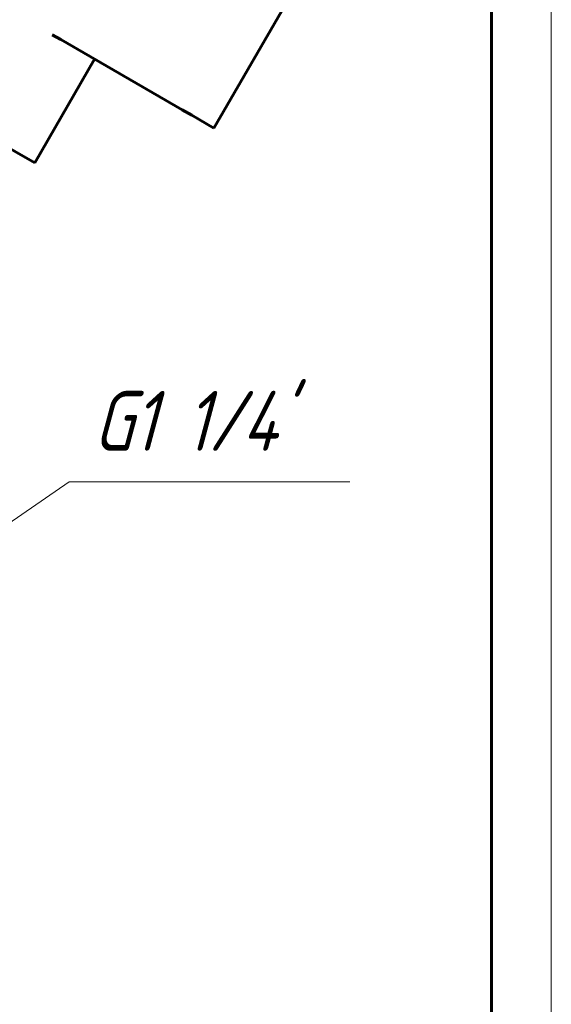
# Model space of a CAD drawing. Header units: millimetres. Extents: x 0 to 210, y 0 to 297.
# Tile 5 of 6: x 166 to 210, y 108 to 190. Entities that reach past the tile are written whole.
import ezdxf

# ---------------------------------------------------------------- set-up
doc = ezdxf.new("R2010")
doc.units = ezdxf.units.MM
doc.linetypes.add('K5LT_BASIC', pattern=[0])
doc.linetypes.add('K5LT_THIN', pattern=[0])
doc.layers.add('Системный слой (1)', color=7, linetype='Continuous', true_color=0x6c6c6c)
doc.styles.add('KTEXTSTYLE', font='txt', dxfattribs={"width": 0.96, "height": 5})

# ---------------------------------------------------------------- blocks, each defined once
blk = doc.blocks.new('U0')
at = {"layer": 'Системный слой (1)', "color": 143, "linetype": 'K5LT_BASIC', "lineweight": 60, "true_color": 0x33acca}
for p, q in [((147.409, 189.749), (127.924, 200.999)), ((166.895, 178.499), (147.409, 189.749))]:
    blk.add_line(p, q, dxfattribs=at)
blk = doc.blocks.new('U10')
at = {"layer": 'Системный слой (1)'}
blk.add_hatch(color=7, dxfattribs=at).paths.add_polyline_path([(158.247, 143.957), (162.74, 146.247), (161.955, 146.506), (161.994, 147.332)])
at = {"layer": 'Системный слой (1)', "color": 7, "linetype": 'K5LT_THIN', "lineweight": 18, "true_color": 0xffffff}
for p, q in [((169.775, 151.884), (158.247, 143.957)), ((169.775, 151.884), (193.19, 151.884)), ((158.247, 143.957), (161.994, 147.332)), ((161.994, 147.332), (161.955, 146.506)), ((161.955, 146.506), (162.74, 146.247)), ((162.74, 146.247), (158.247, 143.957))]:
    blk.add_line(p, q, dxfattribs=at)
at = {"layer": 'Системный слой (1)', "color": 7, "insert": (171.775, 159.471), "char_height": 5, "attachment_point": 1, "style": 'KTEXTSTYLE'}
blk.add_mtext("\\fArial|b0|c204|p34;\\H5.0;\\W1.000;\\Q15;\\fGOST Type AU|b0|i0|c204|p34;\\Q15;\\W0.960;G1 1/4'", dxfattribs=at)
blk = doc.blocks.new('U11')
at = {"color": 7, "linetype": 'K5LT_THIN', "lineweight": 18, "true_color": 0xffffff}
blk.add_line((210, 297), (210, 0), dxfattribs=at)
at = {"color": 143, "linetype": 'K5LT_BASIC', "lineweight": 60, "true_color": 0x33acca}
blk.add_line((205, 292), (205, 5), dxfattribs=at)

msp = doc.modelspace()

# ---------------------------------------------------------------- linework, layer by layer
at = {"layer": 'Системный слой (1)', "color": 143, "linetype": 'K5LT_BASIC', "lineweight": 60, "true_color": 0x33acca}
for p, q in [((181.854, 181.409), (191.579, 198.252)), ((168.359, 189.2), (169.068, 188.791)), ((169.068, 188.791), (179.197, 182.943)), ((166.895, 178.499), (171.895, 187.159)), ((179.197, 182.943), (180.008, 182.474)), ((180.008, 182.474), (181.854, 181.409))]:
    msp.add_line(p, q, dxfattribs=at)

# ---------------------------------------------------------------- block references
msp.add_blockref('U11', (0, 0))
at = {"layer": 'Системный слой (1)'}
for name in ['U0', 'U10']:
    msp.add_blockref(name, (0, 0), dxfattribs=at)

doc.saveas('drawing.dxf')
